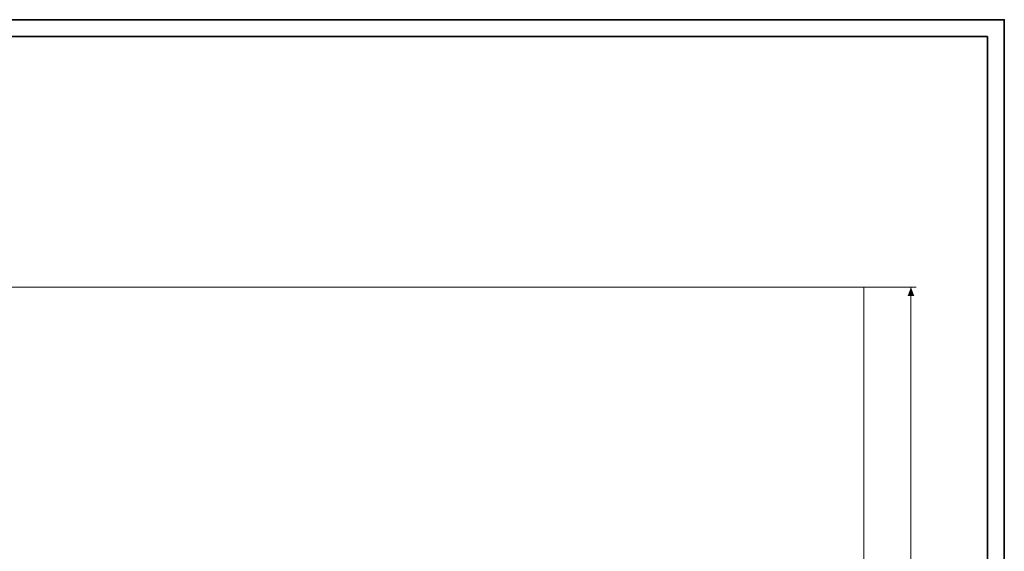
# Model space of a CAD drawing. Header units: millimetres. Extents: x 0 to 1340, y 0 to 800.
# Tile 100 of 100: x 1048 to 1340, y 643 to 800. Entities that reach past the tile are written whole.
import ezdxf

# ---------------------------------------------------------------- set-up
doc = ezdxf.new("R2010")
doc.units = ezdxf.units.MM
for name, color, linetype, lineweight, true_color in [('CONTEXT', 7, 'Continuous', 18, 0xa5a5a5), ('DIM', 7, 'Continuous', 18, 0x1e5aa0), ('FRAME', 7, 'Continuous', 35, 0x3c3c3c)]:
    doc.layers.add(name, color=color, linetype=linetype, lineweight=lineweight, true_color=true_color)

msp = doc.modelspace()

# ---------------------------------------------------------------- hatches: boundary and pattern name
at = {"layer": 'DIM'}
msp.add_hatch(color=7, dxfattribs=at).paths.add_polyline_path([(1312.33, 720.83), (1311.35, 718.23), (1313.32, 718.23)])

# ---------------------------------------------------------------- linework, layer by layer
at = {"layer": 'CONTEXT'}
msp.add_lwpolyline([(971.67, 500), (1298.33, 500), (1298.33, 720.83), (971.67, 720.83)], close=True, dxfattribs=at)
at = {"layer": 'DIM'}
for points in [[(1298.33, 720.83), (1313.83, 720.83)], [(1312.33, 470), (1312.33, 720.83)]]:
    msp.add_lwpolyline(points, dxfattribs=at)
at = {"layer": 'FRAME'}
for points in [[(0, 0), (1340, 0), (1340, 800), (0, 800)], [(5, 5), (1335, 5), (1335, 795), (5, 795)]]:
    msp.add_lwpolyline(points, close=True, dxfattribs=at)

doc.saveas('drawing.dxf')
